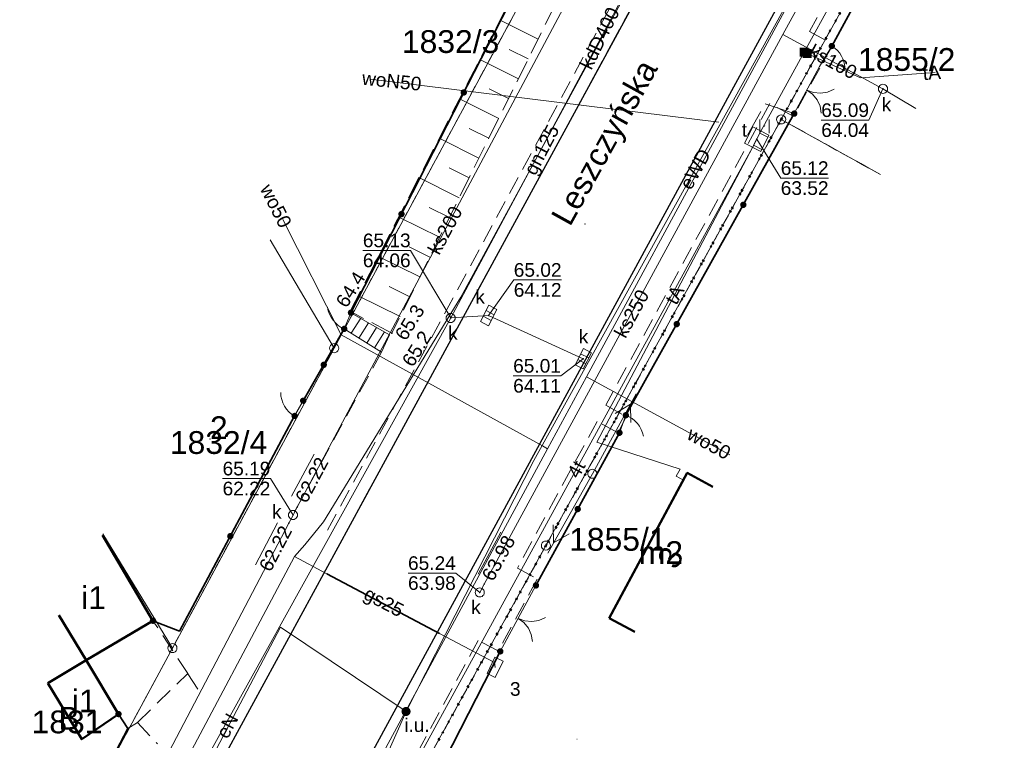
# Model space of a CAD drawing. Extents: x 6420891 to 6421372, y 5789686 to 5790696.
# Tile 26 of 48: x 6421217 to 6421271, y 5790300 to 5790339. Entities that reach past the tile are written whole.
import ezdxf
from ezdxf.enums import TextEntityAlignment as Align

# ---------------------------------------------------------------- set-up
doc = ezdxf.new("R2010")
doc.units = 0
doc.header["$PDSIZE"] = 0.75
for name, pattern in [('KROPK2', [2, 0, -2]), ('PRZER1-1', [2, 1, -1]), ('PRZER2-1', [3, 2, -1]), ('PRZER2_5-1', [3.5, 2.5, -1]), ('PRZER3-1', [4, 3, -1])]:
    doc.linetypes.add(name, pattern=pattern)
doc.layers.get('0').update_dxf_attribs({"linetype": 'CONTINUOUS', "lineweight": 13})
for name, color, linetype, lineweight in [('GEPADR', 7, 'CONTINUOUS', 18), ('GEPADR_O', 7, 'CONTINUOUS', 18), ('GEPPGD', 7, 'CONTINUOUS', 18), ('GESBZO', 7, 'CONTINUOUS', 50), ('GESBZO_O', 7, 'CONTINUOUS', 50), ('GESDZI', 7, 'CONTINUOUS', 18), ('GESDZI_O', 7, 'CONTINUOUS', 18), ('GESJAE', 7, 'KROPK2', 50), ('GSLKBR', 7, 'CONTINUOUS', 18), ('GSLKFU', 7, 'CONTINUOUS', 18), ('GSLKOC', 7, 'PRZER2-1', 18), ('GSLKOG', 7, 'CONTINUOUS', 35), ('GSLKRW', 7, 'CONTINUOUS', 25), ('GSPWPN', 7, 'CONTINUOUS', 13), ('GSPWPN_O', 7, 'CONTINUOUS', 13), ('GSSKOA', 7, 'PRZER3-1', 18), ('GSSKOD', 7, 'PRZER2-1', 18), ('GSSUTR', 7, 'PRZER2-1', 18), ('GSSZSN', 7, 'PRZER2-1', 18), ('GTGTXT', 7, 'CONTINUOUS', 18), ('GTGTXT_O', 7, 'CONTINUOUS', 18), ('GUSIKP', 7, 'CONTINUOUS', 18)]:
    doc.layers.add(name, color=color, linetype=linetype, lineweight=lineweight)
for name, color, linetype, lineweight, true_color in [('GESUZY', 7, 'PRZER1-1', 18, 0x008000), ('GESUZY_O', 7, 'PRZER1-1', 18, 0x008000), ('GSLKOU', 7, 'PRZER3-1', 18, 0x0a0909), ('GSSSCH', 7, 'CONTINUOUS', 18, 0x0a0909), ('GULENN', 1, 'CONTINUOUS', 18, 0xff0000), ('GULENN_O', 1, 'CONTINUOUS', 18, 0xff0000), ('GULEWN', 1, 'CONTINUOUS', 18, 0xff0000), ('GULEWN_O', 1, 'CONTINUOUS', 18, 0xff0000), ('GULGNP', 7, 'CONTINUOUS', 18, 0xbfbf00), ('GULGNP_O', 7, 'CONTINUOUS', 18, 0xbfbf00), ('GULGOR', 7, 'CONTINUOUS', 35, 0xbfbf00), ('GULGSP', 7, 'CONTINUOUS', 18, 0xbfbf00), ('GULGSP_O', 7, 'CONTINUOUS', 18, 0xbfbf00), ('GULKDP', 7, 'CONTINUOUS', 18, 0x803300), ('GULKDP_O', 7, 'CONTINUOUS', 18, 0x803300), ('GULKSP', 7, 'CONTINUOUS', 18, 0x803300), ('GULKSP_O', 7, 'CONTINUOUS', 18, 0x803300), ('GULTPR', 7, 'CONTINUOUS', 18, 0xff9100), ('GULTPR_O', 7, 'CONTINUOUS', 18, 0xff9100), ('GULWOP', 5, 'CONTINUOUS', 18, 0x0000ff), ('GULWOP_O', 5, 'CONTINUOUS', 18, 0x0000ff), ('GUPEUI', 7, 'CONTINUOUS', 5, 0x0a0909), ('GUPEUI_O', 7, 'CONTINUOUS', 5, 0x0a0909), ('GUPGSG', 7, 'CONTINUOUS', 18, 0xbfbf00), ('GUPGSG_O', 7, 'CONTINUOUS', 18, 0xbfbf00), ('GUPIBH', 7, 'CONTINUOUS', 5, 0x0a0909), ('GUPIBH_O', 7, 'CONTINUOUS', 5, 0x0a0909), ('GUPISL', 7, 'CONTINUOUS', 18, 0x0a0909), ('GUPKKS', 7, 'CONTINUOUS', 18, 0x803300), ('GUPKKS_O', 7, 'CONTINUOUS', 18, 0x0a0909), ('GUPKSD', 7, 'CONTINUOUS', 18, 0x803300), ('GUPKSD_O', 7, 'CONTINUOUS', 18, 0x803300), ('GUPKSH', 7, 'CONTINUOUS', 5, 0x803300), ('GUPKSH_O', 7, 'CONTINUOUS', 5, 0x803300), ('GUPTSH', 7, 'CONTINUOUS', 5, 0xff9100), ('GUPTWZ', 7, 'CONTINUOUS', 18, 0x0a0909), ('GUPTWZ_O', 7, 'CONTINUOUS', 18, 0x0a0909), ('GUPTZK', 7, 'CONTINUOUS', 5, 0x0a0909)]:
    doc.layers.add(name, color=color, linetype=linetype, lineweight=lineweight, true_color=true_color)
doc.styles.add('GEO-INFO', font='Arial')

# ---------------------------------------------------------------- blocks, each defined once
blk = doc.blocks.new('SUPE04_1')
at = {"color": 0}
for points in [[(0, 0), (10, 0)], [(6.982163, 1), (8.714214, 0), (6.982163, -1)]]:
    blk.add_lwpolyline(points, dxfattribs=at)
blk = doc.blocks.new('SZAFA1')
at = {"color": 0}
blk.add_lwpolyline([(-1, -0.5), (-1, 0.5), (1, 0.5), (1, -0.5)], close=True, dxfattribs=at)
blk = doc.blocks.new('OKRAG_PELNY')
at = {"color": 0}
blk.add_lwpolyline([(0, 0.5), (0.12941, 0.482963), (0.25, 0.433013), (0.353553, 0.353553), (0.433013, 0.25), (0.482963, 0.12941), (0.5, 0), (0.482963, -0.12941), (0.433013, -0.25), (0.353553, -0.353553), (0.25, -0.433013), (0.12941, -0.482963), (0, -0.5), (-0.12941, -0.482963), (-0.25, -0.433013), (-0.353553, -0.353553), (-0.433013, -0.25), (-0.482963, -0.12941), (-0.5, 0), (-0.482963, 0.12941), (-0.433013, 0.25), (-0.353553, 0.353553), (-0.25, 0.433013), (-0.12941, 0.482963)], close=True, dxfattribs=at)
blk = doc.blocks.new('KOLO')
blk.add_hatch(color=0).paths.add_polyline_path([(-0.5, 0), (-0.482963, -0.12941), (-0.433013, -0.25), (-0.353553, -0.353553), (-0.25, -0.433013), (-0.12941, -0.482963), (0, -0.5), (0.12941, -0.482963), (0.25, -0.433013), (0.353553, -0.353553), (0.433013, -0.25), (0.482963, -0.12941), (0.5, 0), (0.482963, 0.12941), (0.433013, 0.25), (0.353553, 0.353553), (0.25, 0.433013), (0.12941, 0.482963), (0, 0.5), (-0.12941, 0.482963), (-0.25, 0.433013), (-0.353553, 0.353553), (-0.433013, 0.25), (-0.482963, 0.12941)])
blk = doc.blocks.new('SUUS05')
at = {"color": 0}
blk.add_lwpolyline([(0.5, -0.25), (-0.5, -0.25), (-0.5, 0.25), (0.5, 0.25)], close=True, dxfattribs=at)
for points in [[(-0.175, -0.25), (-0.175, 0.25)], [(0.175, -0.25), (0.175, 0.25)]]:
    blk.add_lwpolyline(points, dxfattribs=at)
blk = doc.blocks.new('PROSTOKAT1_5-1_PELNY')
at = {"color": 0}
blk.add_lwpolyline([(0.75, -0.5), (-0.75, -0.5), (-0.75, 0.5), (0.75, 0.5)], close=True, dxfattribs=at)
blk = doc.blocks.new('KWADRAT_PELNY')
blk.add_hatch(color=0).paths.add_polyline_path([(0.5, 0.5), (-0.5, 0.5), (-0.5, -0.5), (0.5, -0.5)])
blk = doc.blocks.new('POINT')
at = {"color": 0}
blk.add_point((0, 0), dxfattribs=at)
blk = doc.blocks.new('SLBRA')
at = {"color": 0}
for points in [[(1.732051, 1), (1.414214, 0.585786), (1, 0.267949), (0.517638, 0.068148), (0, 0)], [(0, 0), (0.517638, -0.068148), (1, -0.267949), (1.414214, -0.585786), (1.732051, -1)]]:
    blk.add_lwpolyline(points, dxfattribs=at)
blk = doc.blocks.new('KTOK04')
at = {"color": 0}
blk.add_lwpolyline([(0, 0), (-0.01711, -0.261052), (-0.068148, -0.517638), (-0.152241, -0.765367), (-0.267949, -1), (-0.413293, -1.217523), (-0.585786, -1.414214), (-0.782477, -1.586707), (-1, -1.732051)], dxfattribs=at)
blk = doc.blocks.new('SPTRW')
at = {"color": 0}
for points in [[(-0.51332, 0.7233), (-0.51332, -0.7767)], [(0.48668, -0.7767), (0.48668, 0.7233)]]:
    blk.add_lwpolyline(points, dxfattribs=at)
blk = doc.blocks.new('EPPGS')
at = {"color": 0}
blk.add_lwpolyline([(0, 0.5), (0.154508, 0.475528), (0.293893, 0.404508), (0.404508, 0.293893), (0.475528, 0.154508), (0.5, 0), (0.475528, -0.154508), (0.404508, -0.293893), (0.293893, -0.404508), (0.154508, -0.475528), (0, -0.5), (-0.154508, -0.475528), (-0.293893, -0.404508), (-0.404508, -0.293893), (-0.475528, -0.154508), (-0.5, 0), (-0.475528, 0.154508), (-0.404508, 0.293893), (-0.293893, 0.404508), (-0.154508, 0.475528)], close=True, dxfattribs=at)

msp = doc.modelspace()

# ---------------------------------------------------------------- linework, layer by layer
at = {"linetype": 'Continuous', "lineweight": 13, "elevation": 100, "flags": 128}
msp.add_lwpolyline([(6421247.5, 5790300), (6421247.508, 5790300)], dxfattribs=at)
at = {"layer": 'GESBZO', "linetype": 'Continuous', "lineweight": 50, "elevation": 10.26}
for points in [[(6421249.265, 5790306.639), (6421253.552, 5790314.611), (6421254.946, 5790313.853)], [(6421221.458, 5790311.205), (6421224.236, 5790306.501), (6421220.568, 5790304.336), (6421219.08, 5790306.813)], [(6421250.667, 5790305.883), (6421249.265, 5790306.639)]]:
    msp.add_lwpolyline(points, dxfattribs=at)
msp.add_lwpolyline([(6421218.468, 5790303.074), (6421220.568, 5790304.336), (6421222.344, 5790301.379), (6421220.331, 5790299.992)], close=True, dxfattribs=at)
at = {"layer": 'GESDZI', "linetype": 'Continuous', "lineweight": 18, "elevation": 10.3}
for points in [[(6421053.401, 5789987.081), (6421135.099, 5790137.509), (6421193, 5790245.044), (6421201.527, 5790260.879), (6421217.561, 5790290.636), (6421225.304, 5790305.003), (6421234.175, 5790321.466), (6421250.461, 5790351.689), (6421268.488, 5790385.143), (6421281.439, 5790412.047)], [(6421295.345, 5790400.451), (6421276.767, 5790366.771), (6421264.369, 5790344.293), (6421258.704, 5790334.023), (6421245.798, 5790310.625), (6421235.333, 5790291.653), (6421198.322, 5790224.595), (6421191.638, 5790212.271), (6421170.006, 5790172.381), (6421152.501, 5790140.103), (6421144.593, 5790125.52), (6421127.675, 5790094.324), (6421121.732, 5790083.312), (6421117.02, 5790074.678)], [(6421250.461, 5790351.689), (6421234.175, 5790321.466), (6421230.67, 5790327.411)], [(6421258.704, 5790334.023), (6421264.369, 5790344.293), (6421269.556, 5790345.076), (6421270.042, 5790341.968)], [(6421235.333, 5790291.653), (6421245.798, 5790310.625), (6421258.704, 5790334.023), (6421264.15, 5790330.995)], [(6421264.15, 5790330.995), (6421258.704, 5790334.023)], [(6421230.67, 5790327.411), (6421234.175, 5790321.466), (6421225.304, 5790305.003), (6421221.493, 5790311.269)], [(6421221.493, 5790311.269), (6421225.304, 5790305.003), (6421217.561, 5790290.636), (6421213.736, 5790296.94)]]:
    msp.add_lwpolyline(points, dxfattribs=at)
at = {"layer": 'GESJAE', "linetype": 'KROPK2', "lineweight": 50, "ltscale": 0.5, "elevation": 10.3}
for points in [[(6421072.204, 5789979.193), (6421068.88, 5789980.499), (6421065.346, 5789979.256), (6421069.455, 5789986.717), (6421070.646, 5789988.917), (6421077.543, 5790001.653), (6421086.476, 5790018.114), (6421117.02, 5790074.678), (6421121.732, 5790083.312), (6421127.675, 5790094.324), (6421144.593, 5790125.52), (6421152.501, 5790140.103), (6421170.006, 5790172.381), (6421191.638, 5790212.271), (6421198.322, 5790224.595), (6421235.333, 5790291.653), (6421245.798, 5790310.625), (6421258.704, 5790334.023), (6421264.369, 5790344.293), (6421276.767, 5790366.771), (6421295.345, 5790400.451)], [(6421295.345, 5790400.451), (6421276.767, 5790366.771), (6421264.369, 5790344.293), (6421258.704, 5790334.023), (6421245.798, 5790310.625), (6421235.333, 5790291.653), (6421198.322, 5790224.595), (6421191.638, 5790212.271), (6421170.006, 5790172.381), (6421152.501, 5790140.103), (6421144.593, 5790125.52), (6421127.675, 5790094.324), (6421121.732, 5790083.312), (6421117.02, 5790074.678)]]:
    msp.add_lwpolyline(points, dxfattribs=at)
at = {"layer": 'GESUZY', "linetype": 'PRZER1-1', "lineweight": 18, "ltscale": 0.5, "elevation": 10.18}
for points in [[(6421053.401, 5789987.081), (6421135.099, 5790137.509), (6421193, 5790245.044), (6421201.527, 5790260.879), (6421217.561, 5790290.636), (6421225.304, 5790305.003), (6421234.175, 5790321.466), (6421250.461, 5790351.689), (6421268.488, 5790385.143), (6421281.439, 5790412.047)], [(6421295.345, 5790400.451), (6421276.767, 5790366.771), (6421264.369, 5790344.293), (6421258.704, 5790334.023), (6421245.798, 5790310.625), (6421235.333, 5790291.653), (6421198.322, 5790224.595), (6421191.638, 5790212.271), (6421170.006, 5790172.381), (6421152.501, 5790140.103), (6421144.593, 5790125.52), (6421127.675, 5790094.324), (6421121.732, 5790083.312), (6421117.02, 5790074.678)], [(6421250.461, 5790351.689), (6421234.175, 5790321.466), (6421225.304, 5790305.003), (6421217.561, 5790290.636), (6421201.527, 5790260.879), (6421188.794, 5790281.895)], [(6421258.704, 5790334.023), (6421264.369, 5790344.293), (6421269.556, 5790345.076), (6421270.042, 5790341.968)], [(6421243.752, 5790293.003), (6421236.76, 5790291.88), (6421235.333, 5790291.653), (6421245.798, 5790310.625), (6421258.704, 5790334.023), (6421264.15, 5790330.995)], [(6421264.15, 5790330.995), (6421258.704, 5790334.023)]]:
    msp.add_lwpolyline(points, dxfattribs=at)
at = {"layer": 'GSLKBR', "linetype": 'Continuous', "lineweight": 18, "elevation": 10.18}
for points in [[(6421259.42, 5790334.34), (6421260.8, 5790336.92)], [(6421243.29, 5790304.82), (6421245.25, 5790308.44)]]:
    msp.add_lwpolyline(points, dxfattribs=at)
at = {"layer": 'GSLKFU', "linetype": 'Continuous', "lineweight": 18, "elevation": 10.18}
for points in [[(6421260.8, 5790336.92), (6421261.48, 5790338.05)], [(6421235.1, 5790323.41), (6421234.73, 5790322.52)], [(6421232.48, 5790318.58), (6421232.01, 5790317.74)], [(6421249.83, 5790316.82), (6421250.18, 5790317.78)]]:
    msp.add_lwpolyline(points, dxfattribs=at)
at = {"layer": 'GSLKOC', "linetype": 'PRZER2-1', "lineweight": 18, "ltscale": 0.5, "elevation": 10.18}
for points in [[(6421233.82, 5790311.47), (6421253.986, 5790348.827)], [(6421236.77, 5790321.24), (6421231.96, 5790312.4)], [(6421226.691, 5790302.741), (6421226.14, 5790303.6), (6421224.236, 5790306.501)], [(6421223.39, 5790300.92), (6421226.14, 5790303.6)], [(6421222.85, 5790300.59), (6421223.39, 5790300.92), (6421224.48, 5790299.745)]]:
    msp.add_lwpolyline(points, dxfattribs=at)
at = {"layer": 'GSLKOG', "linetype": 'Continuous', "lineweight": 35, "elevation": 10.18}
for points in [[(6421250.894, 5790354.27), (6421235.1, 5790323.41)], [(6421261.48, 5790338.05), (6421265.09, 5790344.68), (6421268.76, 5790351.33)], [(6421250.18, 5790317.78), (6421259.42, 5790334.34)], [(6421234.73, 5790322.52), (6421232.48, 5790318.58)], [(6421232.01, 5790317.74), (6421225.69, 5790305.93), (6421224.236, 5790306.501)], [(6421245.25, 5790308.44), (6421249.83, 5790316.82)], [(6421239.51, 5790271.98), (6421236.74, 5790291.98), (6421243.29, 5790304.82)], [(6421208.51, 5790273.15), (6421222.85, 5790300.59), (6421222.344, 5790301.379)]]:
    msp.add_lwpolyline(points, dxfattribs=at)
at = {"layer": 'GSLKOU', "linetype": 'PRZER3-1', "lineweight": 18, "ltscale": 0.5, "elevation": 10.18}
msp.add_lwpolyline([(6421256.85, 5790333.15), (6421257.83, 5790334.88), (6421259.42, 5790334.34)], dxfattribs=at)
at = {"layer": 'GSLKRW', "linetype": 'Continuous', "lineweight": 25, "elevation": 10.18}
msp.add_lwpolyline([(6421285.61, 5790402.9), (6421271.55, 5790378.66), (6421255.57, 5790349.51), (6421237.08, 5790315.5), (6421218.82, 5790281.91), (6421205.78, 5790258.08)], dxfattribs=at)
msp.add_lwpolyline([(6421235, 5790292.59, -0.043115), (6421234.99, 5790295.25, -0.138351), (6421236.2, 5790299.18), (6421255.89, 5790335.4), (6421269.15, 5790359.75), (6421278.45, 5790376.57), (6421291.47, 5790399.12), (6421293.33, 5790402.132)], format="xyb", dxfattribs=at)
at = {"layer": 'GSSKOA', "linetype": 'PRZER3-1', "lineweight": 18, "ltscale": 0.5, "elevation": 10.18}
for points in [[(6421287.887, 5790406.671), (6421285.61, 5790402.9), (6421271.55, 5790378.66), (6421255.57, 5790349.51), (6421237.08, 5790315.5), (6421218.82, 5790281.91), (6421205.78, 5790258.08), (6421195.82, 5790239.68), (6421179.4, 5790209.44), (6421161.89, 5790177.28), (6421135.48, 5790128.74), (6421117.94, 5790096.62), (6421100.38, 5790064.4)], [(6421125.93, 5790095.94), (6421126.44, 5790097.51), (6421127.32, 5790099.14), (6421138.26, 5790119.24), (6421153.49, 5790147.21), (6421169.98, 5790177.46), (6421195.63, 5790224.52), (6421212.21, 5790255.02), (6421226.52, 5790281.35), (6421227.27, 5790282.72), (6421235.23, 5790296.97), (6421236.2, 5790299.18), (6421255.89, 5790335.4), (6421269.15, 5790359.75), (6421278.45, 5790376.57), (6421291.47, 5790399.12), (6421293.33, 5790402.132)]]:
    msp.add_lwpolyline(points, dxfattribs=at)
at = {"layer": 'GSSKOD', "linetype": 'PRZER2-1', "lineweight": 18, "ltscale": 0.5, "elevation": 10.18}
for points in [[(6421236.2, 5790299.18), (6421255.89, 5790335.4), (6421269.15, 5790359.75), (6421278.45, 5790376.57), (6421291.47, 5790399.12), (6421293.33, 5790402.132)], [(6421271.51, 5790356.13), (6421270.1, 5790356.88), (6421269.3, 5790355.43), (6421270.78, 5790354.62), (6421268.51, 5790350.74), (6421267.13, 5790351.48), (6421260.25, 5790338.85), (6421261.55, 5790338.14), (6421259.37, 5790334.2), (6421258.09, 5790334.89), (6421249.09, 5790318.34), (6421250.2, 5790317.71), (6421249.76, 5790316.82), (6421248.6, 5790317.44), (6421244.24, 5790309.39), (6421245.32, 5790308.79), (6421243.18, 5790304.84), (6421242.08, 5790305.42), (6421237.9, 5790297.71)]]:
    msp.add_lwpolyline(points, dxfattribs=at)
at = {"layer": 'GSSSCH', "linetype": 'Continuous', "lineweight": 18, "elevation": 10.18}
msp.add_lwpolyline([(6421237.21, 5790322.2), (6421236.77, 5790321.24), (6421234.73, 5790322.52), (6421235.1, 5790323.41)], close=True, dxfattribs=at)
at = {"layer": 'GSSSCH', "linetype": 'Continuous', "lineweight": 18, "elevation": 10.18, "flags": 128}
for points in [[(6421235.115, 5790322.279), (6421235.633, 5790323.104)], [(6421235.538, 5790322.013), (6421236.067, 5790322.855)], [(6421235.962, 5790321.747), (6421236.501, 5790322.607)], [(6421236.385, 5790321.481), (6421236.935, 5790322.358)]]:
    msp.add_lwpolyline(points, dxfattribs=at)
at = {"layer": 'GSSUTR', "linetype": 'PRZER2-1', "lineweight": 18, "ltscale": 0.5, "elevation": 10.06}
msp.add_lwpolyline([(6421257.793, 5790333.668), (6421257.783, 5790333.648), (6421257.803, 5790333.648)], close=True, dxfattribs=at)
at = {"layer": 'GSSZSN', "linetype": 'PRZER2_5-1', "lineweight": 18, "ltscale": 0.5, "elevation": 10.14}
for points in [[(6421237.344, 5790322.287), (6421235.056, 5790323.489), (6421250.894, 5790354.27), (6421251.771, 5790351.313)], [(6421251.771, 5790351.313), (6421237.344, 5790322.287)]]:
    msp.add_lwpolyline(points, dxfattribs=at)
at = {"layer": 'GSSZSN', "linetype": 'Continuous', "lineweight": 18, "elevation": 10.14, "flags": 128}
for points in [[(6421245.369, 5790338.432), (6421243.279, 5790339.471)], [(6421244.828, 5790337.344), (6421243.776, 5790337.867)], [(6421244.287, 5790336.256), (6421242.167, 5790337.309)], [(6421243.746, 5790335.167), (6421242.678, 5790335.698)], [(6421243.205, 5790334.079), (6421241.055, 5790335.148)], [(6421242.664, 5790332.99), (6421241.581, 5790333.529)], [(6421242.123, 5790331.902), (6421239.942, 5790332.986)], [(6421241.582, 5790330.814), (6421240.484, 5790331.359)], [(6421241.041, 5790329.725), (6421238.83, 5790330.824)], [(6421240.5, 5790328.637), (6421239.387, 5790329.19)], [(6421239.959, 5790327.548), (6421237.718, 5790328.663)], [(6421239.418, 5790326.46), (6421238.29, 5790327.021)], [(6421238.878, 5790325.372), (6421236.605, 5790326.501)], [(6421238.337, 5790324.283), (6421237.193, 5790324.852)], [(6421237.796, 5790323.195), (6421235.493, 5790324.339)]]:
    msp.add_lwpolyline(points, dxfattribs=at)
at = {"layer": 'GULENN', "linetype": 'Continuous', "lineweight": 18, "elevation": 10.18}
msp.add_lwpolyline([(6421238.121, 5790301.519), (6421231.234, 5790306.149), (6421220.519, 5790285.762), (6421217.087, 5790281.744), (6421212.942, 5790272.552)], dxfattribs=at)
at = {"layer": 'GULEWN', "linetype": 'Continuous', "lineweight": 18, "elevation": 10.18}
for points in [[(6421293.886, 5790401.668), (6421287.011, 5790390.635), (6421278.059, 5790375.493), (6421272.486, 5790365.529), (6421262.844, 5790347.281), (6421245.137, 5790315.301), (6421238.121, 5790301.519)], [(6421238.121, 5790301.519), (6421231.234, 5790306.149), (6421220.519, 5790285.762), (6421217.087, 5790281.744), (6421212.942, 5790272.552)], [(6421242.324, 5790248.66), (6421241.774, 5790252.124), (6421238.643, 5790271.889), (6421235.723, 5790291.757), (6421235.494, 5790295.577), (6421238.121, 5790301.519)]]:
    msp.add_lwpolyline(points, dxfattribs=at)
at = {"layer": 'GULGNP', "linetype": 'Continuous', "lineweight": 18, "elevation": 10.18}
msp.add_lwpolyline([(6421254.375, 5790355.928), (6421253.899, 5790355.545), (6421253.358, 5790354.945), (6421255.346, 5790350.437), (6421254.663, 5790349.187), (6421241.122, 5790324.259), (6421233.593, 5790311.922), (6421232.56, 5790310.671), (6421232, 5790310.02), (6421225.114, 5790297.035), (6421224.156, 5790295.279), (6421223.166, 5790293.604), (6421221.235, 5790290.336)], dxfattribs=at)
at = {"layer": 'GULGOR', "linetype": 'Continuous', "lineweight": 35, "elevation": 10.18}
msp.add_lwpolyline([(6421233.767, 5790309.083), (6421239.95, 5790305.802)], dxfattribs=at)
at = {"layer": 'GULGSP', "linetype": 'Continuous', "lineweight": 18, "elevation": 10.18}
msp.add_lwpolyline([(6421232, 5790310.02), (6421233.767, 5790309.083), (6421239.95, 5790305.802), (6421242.97, 5790304.2), (6421243.01, 5790303.94)], dxfattribs=at)
at = {"layer": 'GULKDP', "linetype": 'Continuous', "lineweight": 18, "elevation": 10.18}
for points in [[(6421283.991, 5790409.92), (6421274.163, 5790391.416), (6421267.526, 5790377.019), (6421259.546, 5790360.403), (6421255.936, 5790351.844), (6421240.572, 5790323.121), (6421221.385, 5790288.499)], [(6421240.572, 5790323.121), (6421242.654, 5790323.257), (6421247.846, 5790320.881)]]:
    msp.add_lwpolyline(points, dxfattribs=at)
at = {"layer": 'GULKSP', "linetype": 'Continuous', "lineweight": 18, "elevation": 10.18}
for points in [[(6421252.7, 5790353.446), (6421252.507, 5790352.985), (6421248.771, 5790344.05), (6421248.578, 5790343.589), (6421248.343, 5790343.147), (6421232.155, 5790312.744), (6421231.92, 5790312.303), (6421231.688, 5790311.86), (6421223.528, 5790296.288), (6421223.296, 5790295.845)], [(6421252.7, 5790353.446), (6421253.118, 5790353.172), (6421262.71, 5790346.878), (6421263.128, 5790346.603), (6421262.876, 5790346.139), (6421258.8, 5790338.68), (6421242.416, 5790308.516), (6421242.165, 5790308.054)], [(6421258.8, 5790338.68), (6421264.29, 5790335.7), (6421266.098, 5790334.623)]]:
    msp.add_lwpolyline(points, dxfattribs=at)
at = {"layer": 'GULTPR', "linetype": 'Continuous', "lineweight": 18, "elevation": 10.18}
for points in [[(6421279.066, 5790372.429), (6421259.966, 5790337.71), (6421257.587, 5790333.385), (6421257.36, 5790332.936), (6421257.134, 5790332.487), (6421237.791, 5790297.143), (6421237.435, 5790296.769), (6421237.34, 5790296.247), (6421237.023, 5790295.35), (6421236.684, 5790294.393), (6421236.228, 5790293.489)], [(6421259.966, 5790337.71), (6421260.126, 5790337.638), (6421263.05, 5790336.311), (6421267.155, 5790336.592)], [(6421257.134, 5790332.487), (6421248.586, 5790316.302), (6421253.155, 5790314.824), (6421252.942, 5790314.428), (6421253.339, 5790314.215)]]:
    msp.add_lwpolyline(points, dxfattribs=at)
at = {"layer": 'GULWOP', "linetype": 'Continuous', "lineweight": 18, "elevation": 10.18}
for points in [[(6421224.609, 5790276.585), (6421245.889, 5790315.946), (6421248.023, 5790319.893), (6421262.839, 5790347.286), (6421263.023, 5790347.614)], [(6421236.172, 5790336.225), (6421255.284, 5790333.865)], [(6421245.889, 5790315.946), (6421245.617, 5790316.096), (6421234.569, 5790322.197), (6421231.364, 5790328.523)], [(6421248.023, 5790319.893), (6421255.893, 5790315.616)]]:
    msp.add_lwpolyline(points, dxfattribs=at)
at = {"layer": 'GUPIBH_O', "linetype": 'Continuous', "lineweight": 9, "elevation": 10.8, "flags": 128}
for points in [[(6421261.3, 5790330.8), (6421258.68, 5790330.8), (6421257.36, 5790332.936)], [(6421258.68, 5790330.8), (6421261.3, 5790330.8)]]:
    msp.add_lwpolyline(points, dxfattribs=at)
at = {"layer": 'GUPKSH_O', "linetype": 'Continuous', "lineweight": 9, "elevation": 10.8, "flags": 128}
for points in [[(6421260.9, 5790333.981), (6421263.521, 5790333.981), (6421264.29, 5790335.7)], [(6421260.9, 5790333.981), (6421263.521, 5790333.981)], [(6421235.751, 5790326.832), (6421238.371, 5790326.832), (6421240.572, 5790323.121)], [(6421235.751, 5790326.832), (6421238.371, 5790326.832)], [(6421246.653, 5790325.211), (6421244.032, 5790325.211), (6421242.654, 5790323.257)], [(6421244.032, 5790325.211), (6421246.653, 5790325.211)], [(6421243.998, 5790319.946), (6421246.619, 5790319.946), (6421247.846, 5790320.881)], [(6421243.998, 5790319.946), (6421246.619, 5790319.946)], [(6421231.842, 5790313.331), (6421233.073, 5790315.644)], [(6421228.055, 5790314.307), (6421230.676, 5790314.307), (6421231.92, 5790312.303)], [(6421228.055, 5790314.307), (6421230.676, 5790314.307)], [(6421229.86, 5790309.562), (6421231.076, 5790311.883)], [(6421242.08, 5790309.054), (6421243.331, 5790311.357)], [(6421238.229, 5790309.117), (6421240.849, 5790309.117), (6421242.165, 5790308.054)], [(6421238.229, 5790309.117), (6421240.849, 5790309.117)]]:
    msp.add_lwpolyline(points, dxfattribs=at)
at = {"layer": 'GUSIKP', "linetype": 'Continuous', "lineweight": 18, "elevation": 10.22}
msp.add_lwpolyline([(6421256.688, 5790332.712), (6421257.14, 5790333.61), (6421258.033, 5790333.159), (6421257.581, 5790332.262)], close=True, dxfattribs=at)

# ---------------------------------------------------------------- block references
at = {"layer": 'GEPADR', "lineweight": 18}
for p in [(6421227.364, 5790316.472, 10.28), (6421252.069, 5790310.27, 10.28)]:
    msp.add_blockref('POINT', p, dxfattribs=at)
at = {"layer": 'GEPPGD', "lineweight": 18, "xscale": 0.5, "yscale": 0.5}
for p in [(6421258.704, 5790334.023, 10.32), (6421234.175, 5790321.466, 10.32), (6421245.798, 5790310.625, 10.32), (6421225.304, 5790305.003, 10.32)]:
    msp.add_blockref('EPPGS', p, dxfattribs=at)
at = {"layer": 'GSLKBR', "lineweight": 18, "xscale": 0.75, "yscale": 0.75}
for p, rotation in [((6421260.11, 5790335.63, 10.18), 331.8583987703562), ((6421244.27, 5790306.63, 10.18), 331.5672699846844)]:
    msp.add_blockref('SLBRA', p, dxfattribs=dict(at, rotation=rotation))
at = {"layer": 'GSLKFU', "lineweight": 18}
for p, xscale, yscale, rotation in [((6421261.48, 5790338.05, 10.18), 0.7500000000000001, 0.7500000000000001, 58.96173661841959), ((6421234.73, 5790322.52, 10.18), 0.7499999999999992, 0.7499999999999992, 247.4258619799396), ((6421232.01, 5790317.74, 10.18), 0.75, 0.75, 240.7719480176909), ((6421250.18, 5790317.78, 10.18), 0.75, 0.75, 69.96898733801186)]:
    msp.add_blockref('KTOK04', p, dxfattribs=dict(at, xscale=xscale, yscale=yscale, rotation=rotation))
at = {"layer": 'GSLKOG', "lineweight": 35, "xscale": 0.35, "yscale": 0.35}
for p in [(6421261.48, 5790338.05, 10.18), (6421241.289, 5790335.502, 10.18), (6421259.42, 5790334.34, 10.18), (6421256.627, 5790329.335, 10.18), (6421237.872, 5790328.825, 10.18), (6421235.1, 5790323.41, 10.18), (6421234.73, 5790322.52, 10.18), (6421252.973, 5790322.785, 10.18), (6421233.605, 5790320.55, 10.18), (6421232.48, 5790318.58, 10.18), (6421232.01, 5790317.74, 10.18), (6421250.18, 5790317.78, 10.18), (6421249.83, 5790316.82, 10.18), (6421247.54, 5790312.63, 10.18), (6421228.481, 5790311.146, 10.18), (6421245.25, 5790308.44, 10.18), (6421224.236, 5790306.501, 10.18), (6421243.29, 5790304.82, 10.18), (6421222.344, 5790301.379, 10.18)]:
    msp.add_blockref('KOLO', p, dxfattribs=at)
at = {"layer": 'GSPWPN', "lineweight": 13, "xscale": 0.09, "yscale": 0.09}
for p in [(6421235.056, 5790323.489, 10.2), (6421237.344, 5790322.287, 10.2), (6421239.107, 5790321.304, 10.2)]:
    msp.add_blockref('KOLO', p, dxfattribs=at)
at = {"layer": 'GSSUTR', "lineweight": 18, "xscale": 0.5, "yscale": 0.5}
msp.add_blockref('SPTRW', (6421257.793, 5790333.658, 10.06), dxfattribs=at)
at = {"layer": 'GTGTXT', "lineweight": 18}
msp.add_blockref('POINT', (6421247.949, 5790328.282, 10.02), dxfattribs=at)
at = {"layer": 'GULENN', "lineweight": 18}
for xscale, yscale, rotation in [(0.4999999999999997, 0.4999999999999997, 61.22426827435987), (0.5, 0.5, 240.7345128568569)]:
    msp.add_blockref('SUPE04_1', (6421248.344, 5790314.57, 10.18), dxfattribs=dict(at, xscale=xscale, yscale=yscale, rotation=rotation))
at = {"layer": 'GUPEUI', "lineweight": 5, "xscale": 0.5, "yscale": 0.5}
msp.add_blockref('KOLO', (6421238.121, 5790301.519, 10.24), dxfattribs=at)
at = {"layer": 'GUPGSG', "lineweight": 18, "xscale": 0.4999999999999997, "yscale": 0.4999999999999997, "rotation": 64.2649666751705}
msp.add_blockref('SZAFA1', (6421243.01, 5790303.94, 10.24), dxfattribs=at)
at = {"layer": 'GUPIBH', "lineweight": 5, "xscale": 0.09, "yscale": 0.09}
msp.add_blockref('KOLO', (6421257.36, 5790332.936, 10.24), dxfattribs=at)
at = {"layer": 'GUPISL', "lineweight": 18, "xscale": 0.5, "yscale": 0.5}
msp.add_blockref('OKRAG_PELNY', (6421248.344, 5790314.57, 10.24), dxfattribs=at)
at = {"layer": 'GUPKKS', "lineweight": 18, "rotation": 243.1576204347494}
for p in [(6421242.654, 5790323.257, 10.24), (6421247.846, 5790320.881, 10.24)]:
    msp.add_blockref('SUUS05', p, dxfattribs=at)
at = {"layer": 'GUPKSD', "lineweight": 18, "xscale": 0.5, "yscale": 0.5}
for p in [(6421264.29, 5790335.7, 10.24), (6421240.572, 5790323.121, 10.24), (6421231.92, 5790312.303, 10.24), (6421242.165, 5790308.054, 10.24)]:
    msp.add_blockref('OKRAG_PELNY', p, dxfattribs=at)
at = {"layer": 'GUPKSH', "lineweight": 5, "xscale": 0.09, "yscale": 0.09}
for p in [(6421264.29, 5790335.7, 10.24), (6421240.572, 5790323.121, 10.24), (6421242.654, 5790323.257, 10.24), (6421247.846, 5790320.881, 10.24), (6421231.92, 5790312.303, 10.24), (6421232.155, 5790312.744, 10.24), (6421231.688, 5790311.86, 10.24), (6421242.416, 5790308.516, 10.24), (6421242.165, 5790308.054, 10.24)]:
    msp.add_blockref('KOLO', p, dxfattribs=at)
at = {"layer": 'GUPTSH', "lineweight": 5, "xscale": 0.09, "yscale": 0.09}
for p in [(6421257.587, 5790333.385, 10.24), (6421257.134, 5790332.487, 10.24)]:
    msp.add_blockref('KOLO', p, dxfattribs=at)
at = {"layer": 'GUPTWZ', "lineweight": 18, "xscale": 0.5, "yscale": 0.5, "rotation": 243.5323655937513}
msp.add_blockref('PROSTOKAT1_5-1_PELNY', (6421257.584, 5790332.823, 10.25), dxfattribs=at)
at = {"layer": 'GUPTZK', "lineweight": 5, "xscale": 0.5, "yscale": 0.5}
for p in [(6421259.966, 5790337.71, 10.24), (6421260.126, 5790337.638, 10.24)]:
    msp.add_blockref('KWADRAT_PELNY', p, dxfattribs=at)

# ---------------------------------------------------------------- texts
at = {"layer": 'GEPADR_O', "linetype": 'Continuous', "lineweight": 0, "style": 'GEO-INFO'}
msp.add_text('2', height=1.25, dxfattribs=at).set_placement((6421227.364, 5790316.472, 10.8))
msp.add_text('3', height=1.25, rotation=61.7329, dxfattribs=at).set_placement((6421252.069, 5790310.27, 10.8), align=Align.TOP_CENTER)
at = {"layer": 'GESBZO_O', "linetype": 'Continuous', "lineweight": 0, "style": 'GEO-INFO'}
msp.add_text('m2', height=1.25, dxfattribs=at).set_placement((6421252.106, 5790310.242, 10.8), align=Align.MIDDLE_CENTER)
for p in [(6421220.973, 5790307.797, 10.8), (6421220.461, 5790302.133, 10.8)]:
    msp.add_text('i1', height=1.25, dxfattribs=at).set_placement(p, align=Align.MIDDLE)
at = {"layer": 'GESDZI_O', "linetype": 'Continuous', "lineweight": 0, "style": 'GEO-INFO'}
for s, p in [('1832/3', (6421240.566, 5790338.295, 10.8)), ('1832/4', (6421227.834, 5790316.283, 10.8)), ('1855/1', (6421249.741, 5790310.967, 10.8)), ('1831', (6421219.52, 5790300.947, 10.8))]:
    msp.add_text(s, height=1.25, dxfattribs=at).set_placement(p, align=Align.MIDDLE_CENTER)
msp.add_text('1855/2', height=1.25, dxfattribs=at).set_placement((6421265.592, 5790337.335, 10.8), align=Align.MIDDLE)
at = {"layer": 'GESUZY_O', "linetype": 'Continuous', "lineweight": 0, "style": 'GEO-INFO'}
msp.add_text('B', height=1.25, dxfattribs=at).set_placement((6421219.627, 5790301.146, 10.8), align=Align.MIDDLE_CENTER)
at = {"layer": 'GSPWPN_O', "linetype": 'Continuous', "lineweight": 0, "style": 'GEO-INFO'}
for s, p in [('64.4', (6421234.857, 5790323.622, 10.8)), ('65.3', (6421238.104, 5790321.817, 10.8)), ('65.2', (6421238.489, 5790320.373, 10.8))]:
    msp.add_text(s, height=0.75, rotation=58.2424, dxfattribs=at).set_placement(p)
at = {"layer": 'GTGTXT_O', "linetype": 'Continuous', "lineweight": 0, "style": 'GEO-INFO'}
msp.add_text('Leszczyńska', height=1.25, rotation=60.9896, dxfattribs=at).set_placement((6421247.116, 5790328.09, 10.8))
at = {"layer": 'GULENN_O', "linetype": 'Continuous', "lineweight": 0, "style": 'GEO-INFO'}
msp.add_text('eN', height=0.75, rotation=62.2741, dxfattribs=at).set_placement((6421228.311, 5790300.728, 10.8), align=Align.MIDDLE)
at = {"layer": 'GULEWN_O', "linetype": 'Continuous', "lineweight": 0, "style": 'GEO-INFO'}
msp.add_text('eWD', height=0.75, rotation=61.0272, dxfattribs=at).set_placement((6421253.99, 5790331.291, 10.8), align=Align.MIDDLE)
at = {"layer": 'GULGNP_O', "linetype": 'Continuous', "lineweight": 0, "style": 'GEO-INFO'}
msp.add_text('gn125', height=0.75, rotation=62.5406, dxfattribs=at).set_placement((6421245.65, 5790332.305, 10.8), align=Align.MIDDLE)
at = {"layer": 'GULGSP_O', "linetype": 'Continuous', "lineweight": 0, "style": 'GEO-INFO'}
msp.add_text('gs25', height=0.75, rotation=332.0524, dxfattribs=at).set_placement((6421236.859, 5790307.442, 10.8), align=Align.MIDDLE)
at = {"layer": 'GULKDP_O', "linetype": 'Continuous', "lineweight": 0, "style": 'GEO-INFO'}
msp.add_text('kdD400', height=0.75, rotation=64.0761, dxfattribs=at).set_placement((6421248.724, 5790338.487, 10.8), align=Align.MIDDLE)
at = {"layer": 'GULKSP_O', "linetype": 'Continuous', "lineweight": 0, "style": 'GEO-INFO'}
msp.add_text('ks160', height=0.75, rotation=331.5067, dxfattribs=at).set_placement((6421261.545, 5790337.19, 10.8), align=Align.MIDDLE_CENTER)
for s, rotation, p in [('ks200', 61.9665, (6421240.249, 5790327.946, 10.8)), ('ks250', 61.4914, (6421250.483, 5790323.367, 10.8))]:
    msp.add_text(s, height=0.75, rotation=rotation, dxfattribs=at).set_placement(p, align=Align.MIDDLE)
at = {"layer": 'GULTPR_O', "linetype": 'Continuous', "lineweight": 0, "style": 'GEO-INFO'}
for s, rotation, p in [('tA', 3.9146, (6421266.967, 5790336.579, 10.8)), ('tA', 62.1597, (6421252.86, 5790324.394, 10.8)), ('4t', 61.3092, (6421247.463, 5790314.815, 10.8))]:
    msp.add_text(s, height=0.75, rotation=rotation, dxfattribs=at).set_placement(p, align=Align.MIDDLE)
at = {"layer": 'GULWOP_O', "linetype": 'Continuous', "lineweight": 0, "style": 'GEO-INFO'}
for s, rotation, p in [('woN50', 354.0073, (6421237.338, 5790336.132, 10.8)), ('wo50', 296.8625, (6421230.985, 5790329.272, 10.8)), ('wo50', 331.4736, (6421254.746, 5790316.239, 10.8))]:
    msp.add_text(s, height=0.75, rotation=rotation, dxfattribs=at).set_placement(p, align=Align.MIDDLE)
at = {"layer": 'GUPEUI_O', "linetype": 'Continuous', "lineweight": 0, "style": 'GEO-INFO'}
msp.add_text('i.u.', height=0.75, dxfattribs=at).set_placement((6421239.419, 5790300.396, 10.8), align=Align.RIGHT)
at = {"layer": 'GUPGSG_O', "linetype": 'Continuous', "lineweight": 0, "style": 'GEO-INFO'}
msp.add_text('3', height=0.75, rotation=360, dxfattribs=at).set_placement((6421244.405, 5790302.38, 10.8), align=Align.RIGHT)
at = {"layer": 'GUPIBH_O', "linetype": 'Continuous', "lineweight": 0, "style": 'GEO-INFO'}
for s, p in [('65.12', (6421258.68, 5790330.972)), ('63.52', (6421258.68, 5790329.877))]:
    msp.add_text(s, height=0.75, rotation=360, dxfattribs=at).set_placement(p)
at = {"layer": 'GUPKKS_O', "linetype": 'Continuous', "lineweight": 0, "style": 'GEO-INFO'}
for p in [(6421242.449, 5790323.906, 10.8), (6421248.126, 5790321.724, 10.8)]:
    msp.add_text('k', height=0.75, dxfattribs=at).set_placement(p, align=Align.RIGHT)
at = {"layer": 'GUPKSD_O', "linetype": 'Continuous', "lineweight": 0, "style": 'GEO-INFO'}
for p in [(6421264.742, 5790334.466, 10.8), (6421240.957, 5790321.921, 10.8), (6421231.291, 5790312.11, 10.8), (6421242.218, 5790306.874, 10.8)]:
    msp.add_text('k', height=0.75, dxfattribs=at).set_placement(p, align=Align.RIGHT)
at = {"layer": 'GUPKSH_O', "linetype": 'Continuous', "lineweight": 0, "style": 'GEO-INFO'}
for s, p in [('65.09', (6421260.9, 5790334.154)), ('64.04', (6421260.9, 5790333.059)), ('65.13', (6421235.751, 5790327.005)), ('64.06', (6421235.751, 5790325.91)), ('65.02', (6421244.032, 5790325.383)), ('64.12', (6421244.032, 5790324.288)), ('65.01', (6421243.998, 5790320.119)), ('64.11', (6421243.998, 5790319.024)), ('65.19', (6421228.055, 5790314.48)), ('62.22', (6421228.055, 5790313.385)), ('65.24', (6421238.229, 5790309.289)), ('63.98', (6421238.229, 5790308.194))]:
    msp.add_text(s, height=0.75, rotation=360, dxfattribs=at).set_placement(p)
for s, rotation, p in [('62.22', 61.9665, (6421232.329, 5790313.072)), ('62.22', 62.3445, (6421230.349, 5790309.305)), ('63.98', 61.4919, (6421242.566, 5790308.79))]:
    msp.add_text(s, height=0.75, rotation=rotation, dxfattribs=at).set_placement(p, align=Align.MIDDLE_LEFT)
at = {"layer": 'GUPTWZ_O', "linetype": 'Continuous', "lineweight": 0, "style": 'GEO-INFO'}
msp.add_text('t', height=0.75, dxfattribs=at).set_placement((6421256.834, 5790333.073, 10.8), align=Align.RIGHT)

doc.saveas('drawing.dxf')
